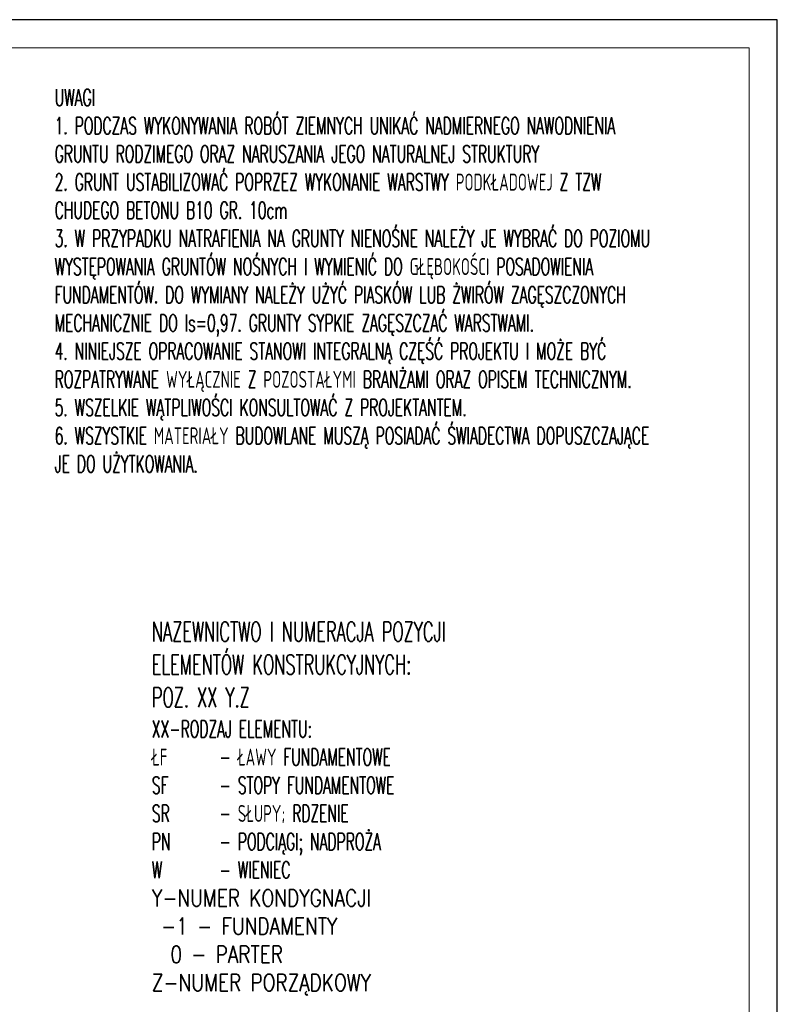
# Model space of a CAD drawing. Header units: centimetres. Extents: x 125945 to 146944, y 20629 to 31773.
# Tile 65 of 80: x 143862 to 144534, y 26831 to 27704. Entities that reach past the tile are written whole.
import ezdxf

# ---------------------------------------------------------------- set-up
doc = ezdxf.new("R2010")
doc.units = ezdxf.units.CM
doc.layers.add('e-cad_cienkie', color=88, linetype='Continuous', lineweight=15)
doc.layers.add('e-cad_opisy', color=7, linetype='Continuous', lineweight=15)
doc.styles.add('e-cad_1', font='simplex.shx', dxfattribs={"width": 0.6})

msp = doc.modelspace()

# ---------------------------------------------------------------- linework, layer by layer
at = {"layer": 'Defpoints'}
msp.add_lwpolyline([(140133.77, 26219.46), (144533.77, 26219.46), (144533.77, 27704.46), (140133.77, 27704.46)], close=True, dxfattribs=at)
at = {"layer": 'e-cad_cienkie'}
msp.add_lwpolyline([(140283.77, 26244.46), (144508.77, 26244.46), (144508.77, 27679.46), (140283.77, 27679.46)], close=True, dxfattribs=at)

# ---------------------------------------------------------------- texts
at = {"layer": 'e-cad_opisy', "ltscale": 4, "char_height": 15, "attachment_point": 1, "style": 'e-cad_1'}
for s, insert, width in [('UWAGI\\P1. PODCZAS WYKONYWANIA ROBÓT ZIEMNYCH UNIKAĆ NADMIERNEGO NAWODNIENIA GRUNTU RODZIMEGO ORAZ NARUSZANIA JEGO NATURALNEJ STRUKTURY\\P2. GRUNT USTABILIZOWAĆ POPRZEZ WYKONANIE WARSTWY PODKŁADOWEJ Z TZW CHUDEGO BETONU B10 GR. 10cm\\P3. W PRZYPADKU NATRAFIENIA NA GRUNTY NIENOŚNE NALEŻY JE WYBRAĆ DO POZIOMU WYSTĘPOWANIA GRUNTÓW NOŚNYCH I WYMIENIĆ DO GŁĘBOKOŚCI POSADOWIENIA FUNDAMENTÓW. DO WYMIANY NALEŻY UŻYĆ PIASKÓW LUB ŻWIRÓW ZAGĘSZCZONYCH MECHANICZNIE DO Is=0,97. GRUNTY SYPKIE ZAGĘSZCZAĆ WARSTWAMI.\\P{\\Fsimplex.shx|c1;4. NINIEJSZE OPRACOWANIE STANOWI INTEGRALNĄ CZĘŚĆ PROJEKTU I MOŻE BYĆ ROZPATRYWANE WYŁĄCZNIE Z POZOSTAŁYMI BRANŻAMI ORAZ OPISEM TECHNICZNYM. \\P5. WSZELKIE WĄTPLIWOŚCI KONSULTOWAĆ Z PROJEKTANTEM.\\P6. WSZYSTKIE MATERIAŁY BUDOWLANE MUSZĄ POSIADAĆ ŚWIADECTWA DOPUSZCZAJĄCE JE DO UŻYTKOWANIA.}', (143893.01, 27642.9), 587.3792), ('{\\H1.1667x;NAZEWNICTWO I NUMERACJA POZYCJI \\PELEMENTÓW KONSTRUKCYJNYCH:\\P\\H1.000002x;POZ. XX Y.Z\\P\\H0.857117x;XX-RODZAJ ELEMENTU:\\PŁF^I- ŁAWY FUNDAMENTOWE\\PSF^I- STOPY FUNDAMENTOWE\\PSR^I- SŁUPY; RDZENIE\\PPN ^I- PODCIĄGI; NADPROŻA\\PW ^I- WIENIEC\\P\\W0.8;Y-NUMER KONDYGNACJI\\P -1 - FUNDAMENTY^I\\P  0 - PARTER ^I\\PZ-NUMER PORZĄDKOWY}', (143979.2, 27170.24), 878.194)]:
    msp.add_mtext(s, dxfattribs=dict(at, insert=insert, width=width))

doc.saveas('drawing.dxf')
